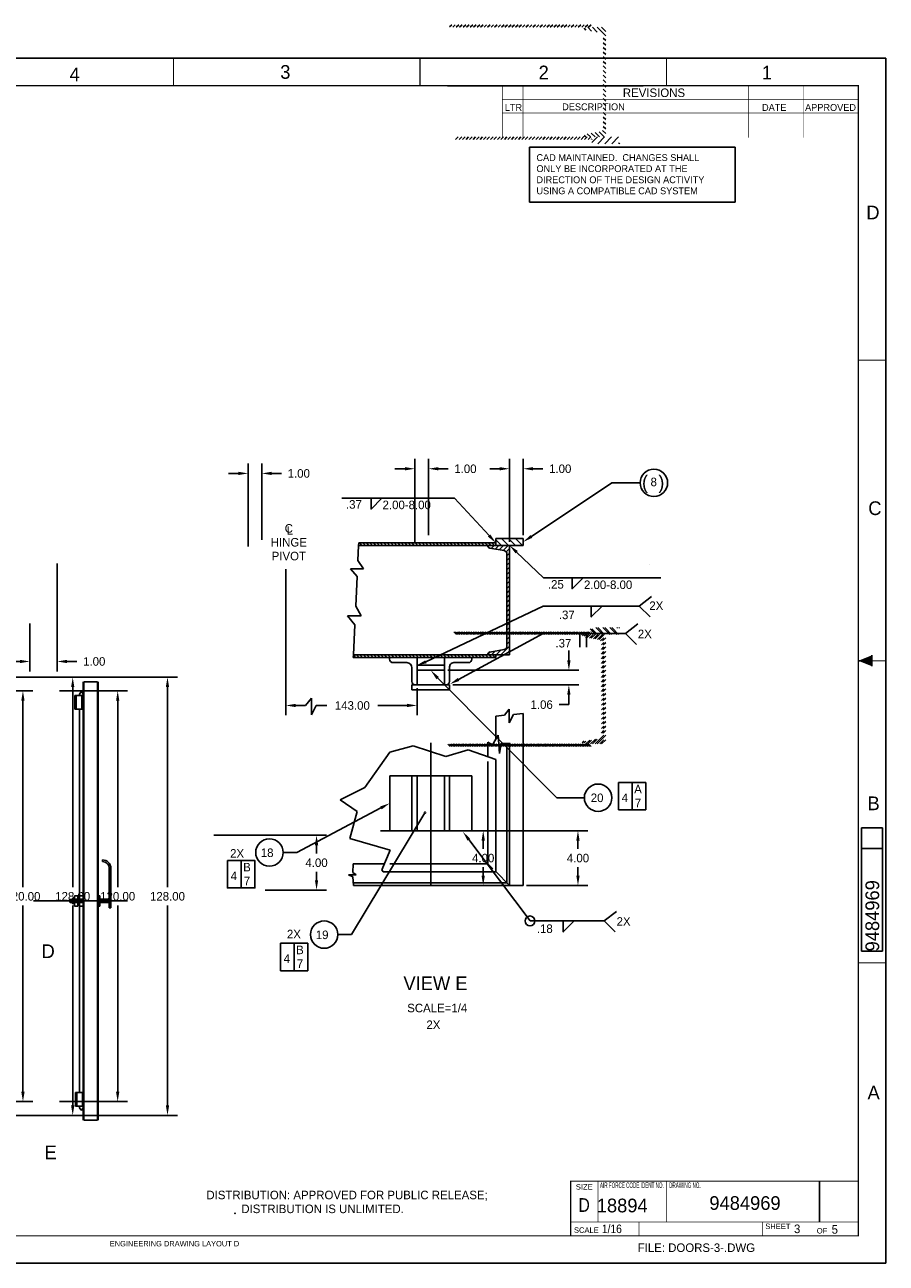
# Model space of a CAD drawing. Extents: x -2 to 34, y 0 to 22.6.
# Tile 3 of 3: x 18.3 to 34, y 0 to 22.6. Entities that reach past the tile are written whole.
import ezdxf
from ezdxf.enums import TextEntityAlignment as Align

# ---------------------------------------------------------------- set-up
doc = ezdxf.new("R2010")
doc.units = 0
for name, pattern in [('CENTER', [0]), ('DASHED', [0]), ('HIDDEN', [0])]:
    doc.linetypes.add(name, pattern=pattern)
doc.layers.get('0').update_dxf_attribs({"linetype": 'CONTINUOUS'})
doc.layers.get('DEFPOINTS').update_dxf_attribs({"linetype": 'CONTINUOUS'})
for name, color, linetype in [('DIM', 5, 'CONTINUOUS'), ('DIMENSION', 5, 'CONTINUOUS'), ('HATCH', 2, 'CONTINUOUS'), ('LETTERING', 5, 'CONTINUOUS'), ('OUTLINE', 1, 'CONTINUOUS'), ('REBAR', 1, 'CONTINUOUS'), ('WELDS', 3, 'CONTINUOUS')]:
    doc.layers.add(name, color=color, linetype=linetype)
doc.dimstyles.get("Standard").update_dxf_attribs({"dimtxt": 2.5, "dimasz": 2.5, "dimexe": 1.25, "dimexo": 0.625, "dimtad": 1, "dimcen": 2.5, "dimazin": 3, "dimtfac": 1, "dimtmove": 0, "dimatfit": 3})

# ---------------------------------------------------------------- blocks, each defined once
blk = doc.blocks.new('BORDER')
at = {"color": 0}
for p, q in [((1, 1), (0, 1)), ((0, 1), (0, 0)), ((1, 0), (1, 1)), ((0, 0), (1, 0))]:
    blk.add_line(p, q, dxfattribs=at)
blk = doc.blocks.new('*X')
at = {"color": 0}
for p, q in [((10.246, 20.499), (10.339, 20.592)), ((10.458, 20.357), (10.543, 20.443)), ((10.571, 20.117), (10.673, 20.219)), ((10.578, 19.771), (10.703, 19.896)), ((10.578, 19.417), (10.703, 19.542)), ((10.578, 19.063), (10.703, 19.188)), ((10.578, 18.71), (10.703, 18.835)), ((10.578, 18.356), (10.703, 18.481)), ((10.578, 18.003), (10.703, 18.128)), ((8.295, 17.754), (8.045, 18.004)), ((8.222, 17.743), (8.045, 17.92)), ((8.295, 17.839), (8.11, 18.024)), ((8.295, 17.924), (8.195, 18.024)), ((8.295, 18.009), (8.28, 18.024)), ((8.615, 17.774), (8.42, 17.969)), ((8.53, 17.774), (8.42, 17.884)), ((8.67, 17.804), (8.45, 18.024)), ((8.67, 17.888), (8.535, 18.024)), ((8.67, 17.973), (8.62, 18.024)), ((7.829, 17.711), (7.797, 17.743)), ((7.914, 17.711), (7.84, 17.786)), ((7.92, 17.79), (7.882, 17.828)), ((7.92, 17.763), (7.994, 17.837)), ((7.985, 17.743), (8.045, 17.804)), ((8.137, 17.743), (8.045, 17.835)), ((8.052, 17.743), (8.045, 17.75)), ((8.295, 17.799), (8.333, 17.837)), ((8.324, 17.743), (8.418, 17.837)), ((8.445, 17.774), (8.42, 17.799)), ((8.737, 17.774), (8.792, 17.829)), ((8.865, 17.774), (8.919, 17.829)), ((8.992, 17.774), (9.046, 17.829)), ((9.119, 17.774), (9.174, 17.829)), ((9.247, 17.774), (9.301, 17.829)), ((9.374, 17.774), (9.428, 17.829)), ((9.501, 17.774), (9.556, 17.829)), ((9.628, 17.774), (9.683, 17.829)), ((9.756, 17.774), (9.764, 17.783)), ((10.672, 17.743), (10.703, 17.774)), ((7.909, 17.462), (7.795, 17.576)), ((7.92, 17.535), (7.869, 17.587)), ((7.92, 17.509), (7.967, 17.556)), ((7.958, 17.462), (8.045, 17.549)), ((8.043, 17.462), (8.045, 17.464)), ((8.266, 17.274), (8.045, 17.495)), ((8.295, 17.33), (8.07, 17.556)), ((8.295, 17.415), (8.155, 17.556)), ((8.295, 17.5), (8.24, 17.556)), ((8.295, 17.544), (8.307, 17.556)), ((8.298, 17.462), (8.391, 17.556)), ((8.383, 17.462), (8.42, 17.5)), ((8.606, 17.274), (8.42, 17.46)), ((8.67, 17.295), (8.441, 17.524)), ((8.67, 17.379), (8.526, 17.524)), ((8.67, 17.464), (8.61, 17.524)), ((8.717, 17.417), (8.67, 17.464)), ((8.687, 17.47), (8.742, 17.524)), ((8.815, 17.47), (8.869, 17.524)), ((8.942, 17.47), (8.997, 17.524)), ((9.069, 17.47), (9.124, 17.524)), ((9.197, 17.47), (9.251, 17.524)), ((9.324, 17.47), (9.378, 17.524)), ((9.451, 17.47), (9.506, 17.524)), ((9.578, 17.47), (9.633, 17.524)), ((9.706, 17.47), (9.76, 17.524)), ((9.764, 17.388), (9.717, 17.435)), ((10.578, 17.296), (10.703, 17.421)), ((8.182, 17.274), (8.045, 17.41)), ((8.097, 17.274), (8.045, 17.326)), ((8.521, 17.274), (8.42, 17.375)), ((8.436, 17.274), (8.42, 17.29)), ((8.717, 17.332), (8.67, 17.379)), ((8.717, 17.248), (8.67, 17.295)), ((8.717, 17.163), (8.67, 17.21)), ((9.764, 17.304), (9.717, 17.351)), ((9.764, 17.219), (9.717, 17.266)), ((8.717, 17.078), (8.67, 17.125)), ((8.717, 16.993), (8.67, 17.04)), ((9.764, 17.134), (9.717, 17.181)), ((9.764, 17.049), (9.717, 17.096)), ((9.764, 16.964), (9.717, 17.011)), ((8.717, 16.908), (8.67, 16.955)), ((8.717, 16.823), (8.67, 16.87)), ((8.717, 16.738), (8.67, 16.785)), ((9.764, 16.879), (9.717, 16.926)), ((9.764, 16.794), (9.717, 16.841)), ((9.764, 16.71), (9.717, 16.757)), ((8.702, 16.669), (8.67, 16.701)), ((9.764, 16.625), (9.717, 16.672)), ((9.764, 16.54), (9.717, 16.587)), ((24.44, 13.107), (24.393, 13.154)), ((24.504, 13.107), (24.457, 13.154)), ((24.568, 13.107), (24.521, 13.154)), ((24.631, 13.107), (24.584, 13.154)), ((24.695, 13.107), (24.648, 13.154)), ((24.759, 13.107), (24.712, 13.154)), ((24.822, 13.107), (24.775, 13.154)), ((24.886, 13.107), (24.839, 13.154)), ((24.949, 13.107), (24.902, 13.154)), ((25.013, 13.107), (24.966, 13.154)), ((25.077, 13.107), (25.03, 13.154)), ((25.14, 13.107), (25.093, 13.154)), ((25.204, 13.107), (25.157, 13.154)), ((25.268, 13.107), (25.221, 13.154)), ((25.331, 13.107), (25.284, 13.154)), ((25.395, 13.107), (25.348, 13.154)), ((25.459, 13.107), (25.412, 13.154)), ((25.522, 13.107), (25.475, 13.154)), ((25.586, 13.107), (25.539, 13.154)), ((25.649, 13.107), (25.602, 13.154)), ((25.713, 13.107), (25.666, 13.154)), ((25.777, 13.107), (25.73, 13.154)), ((25.84, 13.107), (25.793, 13.154)), ((25.904, 13.107), (25.857, 13.154)), ((25.968, 13.107), (25.921, 13.154)), ((26.031, 13.107), (25.984, 13.154)), ((26.095, 13.107), (26.048, 13.154)), ((26.159, 13.107), (26.112, 13.154)), ((26.222, 13.107), (26.175, 13.154)), ((26.286, 13.107), (26.239, 13.154)), ((26.35, 13.107), (26.303, 13.154)), ((26.413, 13.107), (26.366, 13.154)), ((26.477, 13.107), (26.43, 13.154)), ((26.54, 13.107), (26.493, 13.154)), ((26.604, 13.107), (26.557, 13.154)), ((26.668, 13.107), (26.621, 13.154)), ((26.737, 13.102), (26.684, 13.154)), ((26.795, 13.107), (26.748, 13.154)), ((26.859, 13.107), (26.812, 13.154)), ((26.883, 13.146), (26.875, 13.154)), ((26.986, 13.107), (26.883, 13.21)), ((27.113, 13.107), (26.988, 13.232)), ((27.24, 13.107), (27.115, 13.232)), ((27.368, 13.107), (27.243, 13.232)), ((27.383, 13.219), (27.37, 13.232)), ((26.741, 13.08), (26.768, 13.107)), ((26.797, 13.05), (26.853, 13.107)), ((26.869, 13.038), (26.938, 13.107)), ((26.942, 13.026), (27.023, 13.107)), ((27.015, 13.014), (27.108, 13.107)), ((27.073, 12.988), (27.133, 13.047)), ((27.087, 12.916), (27.133, 12.962)), ((27.087, 12.832), (27.133, 12.878)), ((27.087, 12.747), (27.133, 12.793)), ((27.087, 12.662), (27.133, 12.708)), ((27.087, 12.577), (27.133, 12.623)), ((27.087, 12.492), (27.133, 12.538)), ((27.087, 12.407), (27.133, 12.453)), ((27.087, 12.322), (27.133, 12.368)), ((27.087, 12.238), (27.133, 12.284)), ((27.087, 12.153), (27.133, 12.199)), ((27.087, 12.068), (27.133, 12.114)), ((27.087, 11.983), (27.133, 12.029)), ((27.087, 11.898), (27.133, 11.944)), ((27.087, 11.813), (27.133, 11.859)), ((27.087, 11.728), (27.133, 11.774)), ((27.087, 11.644), (27.133, 11.69)), ((27.087, 11.559), (27.133, 11.605)), ((27.087, 11.474), (27.133, 11.52)), ((27.087, 11.389), (27.133, 11.435)), ((27.087, 11.304), (27.133, 11.35)), ((24.324, 11.06), (24.283, 11.101)), ((24.387, 11.06), (24.34, 11.107)), ((24.451, 11.06), (24.404, 11.107)), ((24.514, 11.06), (24.467, 11.107)), ((24.578, 11.06), (24.531, 11.107)), ((24.642, 11.06), (24.595, 11.107)), ((24.705, 11.06), (24.658, 11.107)), ((24.769, 11.06), (24.722, 11.107)), ((24.833, 11.06), (24.786, 11.107)), ((24.896, 11.06), (24.849, 11.107)), ((24.96, 11.06), (24.913, 11.107)), ((25.024, 11.06), (24.977, 11.107)), ((25.087, 11.06), (25.04, 11.107)), ((25.151, 11.06), (25.104, 11.107)), ((25.215, 11.06), (25.168, 11.107)), ((25.278, 11.06), (25.231, 11.107)), ((25.342, 11.06), (25.295, 11.107)), ((25.405, 11.06), (25.358, 11.107)), ((25.469, 11.06), (25.422, 11.107)), ((25.533, 11.06), (25.486, 11.107)), ((25.596, 11.06), (25.549, 11.107)), ((25.66, 11.06), (25.613, 11.107)), ((25.724, 11.06), (25.677, 11.107)), ((25.787, 11.06), (25.74, 11.107)), ((25.851, 11.06), (25.804, 11.107)), ((25.915, 11.06), (25.868, 11.107)), ((25.978, 11.06), (25.931, 11.107)), ((26.042, 11.06), (25.995, 11.107)), ((26.105, 11.06), (26.058, 11.107)), ((26.169, 11.06), (26.122, 11.107)), ((26.233, 11.06), (26.186, 11.107)), ((26.296, 11.06), (26.249, 11.107)), ((26.36, 11.06), (26.313, 11.107)), ((26.424, 11.06), (26.377, 11.107)), ((26.487, 11.06), (26.44, 11.107)), ((26.551, 11.06), (26.504, 11.107)), ((26.615, 11.06), (26.568, 11.107)), ((26.678, 11.06), (26.631, 11.107)), ((26.742, 11.06), (26.695, 11.107)), ((26.738, 11.125), (26.773, 11.16)), ((26.806, 11.06), (26.759, 11.107)), ((26.805, 11.107), (26.874, 11.177)), ((26.869, 11.06), (26.822, 11.107)), ((26.89, 11.107), (26.976, 11.194)), ((26.975, 11.107), (27.133, 11.265)), ((27.059, 11.107), (27.133, 11.181))]:
    blk.add_line(p, q, dxfattribs=at)
blk = doc.blocks.new('NEWNOTE')
at = {"layer": 'OUTLINE', "color": 0}
for s, p in [('DISTRIBUTION: APPROVED FOR PUBLIC RELEASE;', (0, -0.009)), ('           DISTRIBUTION IS UNLIMITED.', (0, -0.262))]:
    blk.add_text(s, height=0.156, dxfattribs=at).set_placement(p)
blk = doc.blocks.new('*D')
at = {"color": 0, "linetype": 'BYBLOCK'}
for p, q in [((6.012, 16.762), (7.505, 18.255)), ((3.828, 17.524), (3.648, 17.524)), ((3.956, 17.397), (3.828, 17.524)), ((3.929, 17.116), (4.21, 17.397)), ((4.282, 16.762), (4.564, 17.044)), ((4.564, 16.789), (4.691, 16.662)), ((3.708, 16.125), (3.708, 13.782)), ((6.875, 16), (8.439, 16)), ((4.27, 15.317), (4.27, 13.782)), ((26.953, 14.506), (26.773, 14.506)), ((27.133, 13.17), (27.133, 14.686)), ((27.383, 13.295), (27.383, 14.686)), ((27.563, 14.506), (27.743, 14.506)), ((3.528, 13.962), (3.348, 13.962)), ((4.45, 13.962), (4.63, 13.962)), ((18.877, 12.779), (18.877, 10.807)), ((5.126, 11.266), (5.126, 12.26)), ((9.626, 11.266), (9.626, 12.26)), ((5.306, 12.08), (6.974, 12.08)), ((9.446, 12.08), (7.778, 12.08)), ((5.063, 11.329), (5.063, 11.88)), ((5.126, 11.266), (5.126, 11.88)), ((4.883, 11.7), (4.703, 11.7)), ((5.306, 11.7), (5.486, 11.7)), ((18.377, 11.682), (18.377, 10.807)), ((14.251, 11.266), (16.267, 11.266)), ((16.087, 11.086), (16.087, 7.434)), ((14.313, 10.891), (14.998, 10.891)), ((18.197, 10.987), (18.017, 10.987)), ((19.057, 10.987), (19.237, 10.987)), ((14.818, 10.711), (14.818, 7.434)), ((19.147, 10.7), (21.07, 10.7)), ((18.921, 10.45), (20.161, 10.45)), ((20.89, 10.52), (20.89, 6.868)), ((4.579, 10.266), (2.868, 10.266)), ((19.981, 10.27), (19.981, 6.868)), ((3.048, 10.086), (3.048, 7.434)), ((4.579, 8.266), (3.248, 8.266)), ((3.428, 8.086), (3.428, 6.434)), ((26.508, 7.898), (28.563, 7.898)), ((28.383, 7.718), (28.383, 7.566)), ((3.048, 4.446), (3.048, 7.098)), ((14.818, 3.821), (14.818, 7.098)), ((16.087, 3.446), (16.087, 7.098)), ((28.383, 7.078), (28.383, 7.23)), ((27.445, 6.898), (28.563, 6.898)), ((19.981, 3.13), (19.981, 6.532)), ((20.89, 2.88), (20.89, 6.532)), ((4.579, 6.266), (3.628, 6.266)), ((3.428, 4.446), (3.428, 6.098)), ((3.808, 6.086), (3.808, 5.434)), ((3.808, 4.446), (3.808, 5.098)), ((4.579, 4.266), (2.868, 4.266)), ((4.579, 4.266), (3.248, 4.266)), ((4.579, 4.266), (3.628, 4.266)), ((3.807, 4.086), (3.807, 3.934)), ((15.169, 3.821), (15.169, 4.001)), ((15.169, 4.001), (15.349, 4.001)), ((14.313, 3.641), (15.349, 3.641)), ((3.807, 3.446), (3.807, 3.598)), ((5.001, 3.266), (3.627, 3.266)), ((5.063, 3.204), (5.063, 2.438)), ((14.188, 3.204), (14.188, 2.438)), ((14.251, 3.266), (16.267, 3.266)), ((15.169, 3.086), (15.169, 2.906)), ((18.921, 2.95), (20.161, 2.95)), ((5.243, 2.618), (9.161, 2.618)), ((14.008, 2.618), (10.091, 2.618)), ((19.147, 2.7), (21.07, 2.7))]:
    blk.add_line(p, q, dxfattribs=at)
for start, end in [(22.4657, 41.572), (3.428, 15.6918)]:
    blk.add_arc((5.25, 16), 3.009, start, end, dxfattribs=at)
for points in [[(7.479, 17.976), (7.523, 18.017), (7.378, 18.128)], [(3.977, 17.418), (3.934, 17.376), (4.083, 17.27)], [(4.585, 16.81), (4.542, 16.768), (4.436, 16.916)], [(8.284, 16.181), (8.224, 16.179), (8.259, 16)], [(26.953, 14.536), (26.953, 14.476), (27.133, 14.506)], [(27.563, 14.536), (27.563, 14.476), (27.383, 14.506)], [(3.528, 13.992), (3.528, 13.932), (3.708, 13.962)], [(4.45, 13.992), (4.45, 13.932), (4.27, 13.962)], [(5.306, 12.11), (5.306, 12.05), (5.126, 12.08)], [(9.446, 12.11), (9.446, 12.05), (9.626, 12.08)], [(4.883, 11.73), (4.883, 11.67), (5.063, 11.7)], [(5.306, 11.73), (5.306, 11.67), (5.126, 11.7)], [(16.057, 11.086), (16.117, 11.086), (16.087, 11.266)], [(14.788, 10.711), (14.848, 10.711), (14.818, 10.891)], [(18.197, 11.017), (18.197, 10.957), (18.377, 10.987)], [(19.057, 11.017), (19.057, 10.957), (18.877, 10.987)], [(20.86, 10.52), (20.92, 10.52), (20.89, 10.7)], [(19.951, 10.27), (20.011, 10.27), (19.981, 10.45)], [(3.018, 10.086), (3.078, 10.086), (3.048, 10.266)], [(3.398, 8.086), (3.458, 8.086), (3.428, 8.266)], [(28.353, 7.718), (28.413, 7.718), (28.383, 7.898)], [(28.353, 7.078), (28.413, 7.078), (28.383, 6.898)], [(3.778, 6.086), (3.838, 6.086), (3.808, 6.266)], [(3.018, 4.446), (3.078, 4.446), (3.048, 4.266)], [(3.398, 4.446), (3.458, 4.446), (3.428, 4.266)], [(3.778, 4.446), (3.838, 4.446), (3.808, 4.266)], [(3.777, 4.086), (3.837, 4.086), (3.807, 4.266)], [(14.788, 3.821), (14.848, 3.821), (14.818, 3.641)], [(15.139, 3.821), (15.199, 3.821), (15.169, 3.641)], [(3.777, 3.446), (3.837, 3.446), (3.807, 3.266)], [(16.057, 3.446), (16.117, 3.446), (16.087, 3.266)], [(15.139, 3.086), (15.199, 3.086), (15.169, 3.266)], [(19.951, 3.13), (20.011, 3.13), (19.981, 2.95)], [(20.86, 2.88), (20.92, 2.88), (20.89, 2.7)], [(5.243, 2.648), (5.243, 2.588), (5.063, 2.618)], [(14.008, 2.648), (14.008, 2.588), (14.188, 2.618)]]:
    blk.add_solid(points, dxfattribs=at)
at = {"layer": 'DEFPOINTS', "color": 0, "linetype": 'BYBLOCK'}
for p in [(4.083, 17.27), (3.884, 17.071), (4.238, 16.718), (5.968, 16.718), (3.708, 16.188), (5.438, 16.188), (6.688, 16), (6.812, 16), (4.27, 15.379), (27.383, 14.506), (3.708, 13.962), (27.383, 13.232), (27.133, 13.107), (18.877, 12.841), (9.626, 12.08), (5.126, 11.7), (18.377, 11.745), (5.063, 11.266), (5.126, 11.204), (5.126, 11.204), (9.626, 11.204), (14.188, 11.266), (16.087, 11.266), (14.251, 10.891), (14.818, 10.891), (18.877, 10.987), (19.085, 10.7), (20.89, 10.7), (18.858, 10.45), (19.981, 10.45), (3.048, 10.266), (4.641, 10.266), (3.428, 8.266), (4.641, 8.266), (26.445, 7.898), (28.383, 7.898), (27.383, 6.898), (3.808, 6.266), (4.641, 6.266), (4.641, 4.266), (4.641, 4.266), (4.641, 4.266), (4.641, 4.266), (14.251, 3.641), (14.251, 3.641), (15.169, 3.641), (3.807, 3.266), (5.063, 3.266), (5.063, 3.266), (14.188, 3.266), (14.188, 3.266), (14.188, 3.266), (18.858, 2.95), (14.188, 2.618), (19.085, 2.7)]:
    blk.add_point(p, dxfattribs=at)
at = {"color": 0, "linetype": 'BYBLOCK'}
for s, p in [('(2.00)', (3.224, 17.524)), ('45%%d', (8.102, 16.982)), ('1.00', (28.059, 14.506)), ('2.25', (3.02, 13.962)), ('72.00', (7.376, 12.08)), ('1.00', (5.802, 11.7)), ('1.00', (19.553, 10.987)), ('4.00', (28.383, 7.398)), ('96.00', (3.048, 7.266)), ('116.00', (14.818, 7.266)), ('128.00', (16.087, 7.266)), ('120.00', (19.981, 6.7)), ('128.00', (20.89, 6.7)), ('64.00', (3.428, 6.266)), ('32.00', (3.808, 5.266)), ('6.00', (15.673, 4.001)), ('16.00', (3.807, 3.766)), ('146.00', (9.626, 2.618))]:
    blk.add_text(s, height=0.156, dxfattribs=at).set_placement(p, align=Align.MIDDLE_CENTER)

msp = doc.modelspace()

# ---------------------------------------------------------------- linework, layer by layer
at = {"color": 0, "linetype": 'CENTER'}
msp.add_line((23.051, 12.675), (23.051, 10.004), dxfattribs=at)
at = {"color": 0, "linetype": 'BYBLOCK'}
for p, q in [((25.445, 10.498), (25.445, 10.004)), ((23.231, 10.184), (23.407, 10.184)), ((23.604, 10.184), (23.799, 10.184)), ((25.265, 10.184), (24.729, 10.184))]:
    msp.add_line(p, q, dxfattribs=at)
at = {"color": 0}
for p, q in [((23.407, 10.184), (23.516, 10.32)), ((23.516, 10.32), (23.516, 10.016)), ((23.516, 10.016), (23.604, 10.184)), ((32.792, 1.5), (32.792, 0.75))]:
    msp.add_line(p, q, dxfattribs=at)
for centre in [(28.75, 8.5), (22.75, 7.5), (23.75, 6)]:
    msp.add_circle(centre, 0.25, dxfattribs=at)
at = {"color": 0, "linetype": 'BYBLOCK'}
for points in [[(23.231, 10.214), (23.231, 10.154), (23.051, 10.184)], [(25.265, 10.214), (25.265, 10.154), (25.445, 10.184)]]:
    msp.add_solid(points, dxfattribs=at)
at = {"layer": 'DEFPOINTS', "color": 0, "linetype": 'BYBLOCK'}
for p in [(23.051, 12.737), (25.945, 10.826), (25.414, 10.56), (26.039, 10.56), (28.217, 10.56), (23.051, 10.184)]:
    msp.add_point(p, dxfattribs=at)
at = {"layer": 'DIM', "color": 0}
for p, q in [((27.532, 13.27), (29, 14.251)), ((29, 14.251), (29.515, 14.251)), ((29.123, 8.777), (29.123, 8.277)), ((29.623, 8.777), (29.123, 8.777)), ((29.373, 8.777), (29.373, 8.277)), ((29.623, 8.277), (29.623, 8.777)), ((29.123, 8.277), (29.623, 8.277)), ((22.235, 7.352), (22.235, 6.852)), ((22.952, 5.841), (22.952, 5.341)), ((23.452, 5.841), (22.952, 5.841)), ((23.202, 5.841), (23.202, 5.341)), ((23.452, 5.341), (23.452, 5.841)), ((22.952, 5.341), (23.452, 5.341))]:
    msp.add_line(p, q, dxfattribs=at)
at = {"layer": 'DIM', "color": 0, "linetype": 'BYBLOCK'}
for p, q in [((28.217, 11.006), (28.217, 11.186)), ((26.008, 10.826), (28.397, 10.826)), ((26.101, 10.56), (28.397, 10.56)), ((28.217, 10.2), (28.037, 10.2)), ((28.217, 10.38), (28.217, 10.2))]:
    msp.add_line(p, q, dxfattribs=at)
at = {"layer": 'DIM', "color": 0}
msp.add_lwpolyline([(21.985, 7.352), (21.985, 6.852), (22.485, 6.852), (22.485, 7.352)], close=True, dxfattribs=at)
msp.add_solid([(27.549, 13.245), (27.516, 13.295), (27.383, 13.17)], dxfattribs=at)
at = {"layer": 'DIM', "color": 0, "linetype": 'BYBLOCK'}
for points in [[(28.187, 11.006), (28.247, 11.006), (28.217, 10.826)], [(28.187, 10.38), (28.247, 10.38), (28.217, 10.56)]]:
    msp.add_solid(points, dxfattribs=at)
at = {"layer": 'DIMENSION', "color": 0}
for p, q in [((26.131, 13.969), (24.074, 13.969)), ((26.761, 13.286), (26.131, 13.969)), ((27.263, 12.983), (27.756, 12.516)), ((27.756, 12.516), (29.894, 12.516)), ((25.608, 10.981), (27.75, 12)), ((27.75, 12), (29.5, 12)), ((26.203, 10.66), (27.75, 11.5)), ((27.75, 11.5), (29.25, 11.5)), ((25.822, 10.683), (28, 8.5)), ((28, 8.5), (28.5, 8.5)), ((24.787, 8.314), (23.25, 7.5)), ((25.59, 8.226), (24.25, 6)), ((26.39, 7.736), (27.508, 6.25)), ((23.25, 7.5), (23, 7.5)), ((27.508, 6.25), (28.862, 6.25)), ((24.25, 6), (24, 6))]:
    msp.add_line(p, q, dxfattribs=at)
for points in [[(24.805, 13.969), (24.605, 13.769), (24.605, 13.969)], [(28.477, 12.516), (28.277, 12.316), (28.277, 12.516)]]:
    msp.add_lwpolyline(points, dxfattribs=at)
at = {"layer": 'DIMENSION', "color": 0, "const_width": 0.0175}
msp.add_lwpolyline([(25.574, 8.226, 1), (25.606, 8.226, 1)], format="xyb", close=True, dxfattribs=at)
at = {"layer": 'DIMENSION', "color": 0}
msp.add_arc((29.757, 12.756), 0.075, 178.2564, 180, dxfattribs=at)
for points in [[(26.783, 13.307), (26.739, 13.266), (26.883, 13.154)], [(27.243, 12.961), (27.284, 13.005), (27.133, 13.107)], [(25.621, 10.954), (25.595, 11.008), (25.445, 10.919)], [(25.801, 10.661), (25.844, 10.704), (25.695, 10.826)], [(26.218, 10.633), (26.189, 10.686), (26.045, 10.574)], [(24.772, 8.34), (24.801, 8.287), (24.946, 8.398)], [(26.366, 7.718), (26.414, 7.754), (26.282, 7.879)]]:
    msp.add_solid(points, dxfattribs=at)
at = {"layer": 'HATCH', "color": 0}
for p, q in [((24.379, 13.107), (24.382, 13.154)), ((26.883, 13.154), (24.382, 13.154)), ((26.883, 13.232), (26.883, 13.154)), ((27.383, 13.232), (26.883, 13.232)), ((26.883, 13.154), (26.883, 13.107)), ((27.383, 13.232), (27.383, 13.107)), ((24.366, 12.832), (24.379, 13.107)), ((26.883, 13.107), (24.379, 13.107)), ((26.737, 13.099), (26.737, 13.107)), ((27.035, 13.011), (26.774, 13.054)), ((26.883, 13.107), (27.133, 13.107)), ((27.087, 12.949), (27.087, 11.265)), ((27.133, 13.107), (27.133, 11.107)), ((27.383, 13.107), (27.133, 13.107)), ((24.47, 12.676), (24.232, 12.676)), ((24.232, 12.676), (24.352, 12.54)), ((24.366, 12.832), (24.47, 12.676)), ((24.326, 11.996), (24.352, 12.54)), ((24.326, 11.996), (24.423, 11.822)), ((24.423, 11.822), (24.176, 11.822)), ((24.176, 11.822), (24.31, 11.655)), ((24.283, 11.107), (24.31, 11.655)), ((24.281, 11.06), (24.283, 11.107)), ((24.283, 11.107), (26.883, 11.107)), ((26.737, 11.107), (26.737, 11.116)), ((27.035, 11.204), (26.774, 11.16)), ((26.883, 11.06), (26.883, 11.107)), ((26.883, 11.107), (27.133, 11.107)), ((26.883, 11.06), (24.281, 11.06)), ((24.945, 11.029), (24.945, 11.06)), ((25.258, 10.967), (25.008, 10.967)), ((25.352, 10.615), (25.352, 10.873)), ((25.445, 10.56), (25.445, 11.06)), ((25.945, 10.919), (25.445, 10.919)), ((25.945, 10.56), (25.945, 11.06)), ((26.039, 10.618), (26.039, 10.889)), ((26.383, 10.967), (26.132, 10.967)), ((26.445, 11.029), (26.445, 11.06)), ((25.945, 10.826), (25.445, 10.826)), ((19.286, 10.391), (19.313, 10.438)), ((19.313, 10.438), (19.322, 10.438)), ((19.349, 10.391), (19.322, 10.438)), ((19.349, 10.615), (19.349, 2.615)), ((19.36, 10.615), (19.36, 2.615)), ((19.36, 10.615), (19.61, 10.615)), ((19.61, 10.615), (19.61, 2.615)), ((19.622, 10.615), (19.622, 2.615)), ((25.352, 10.467), (25.352, 10.56)), ((26.039, 10.56), (25.352, 10.56)), ((26.039, 10.467), (25.352, 10.467)), ((25.445, 10.56), (25.414, 10.56)), ((26.039, 10.467), (26.039, 10.56)), ((19.2, 10.365), (19.349, 10.365)), ((19.2, 10.365), (19.2, 10.115)), ((19.224, 10.365), (19.224, 10.115)), ((19.286, 10.365), (19.286, 10.391)), ((19.325, 10.365), (19.325, 10.115)), ((19.2, 10.115), (19.349, 10.115)), ((19.286, 6.709), (19.286, 10.115)), ((27.043, 10.007), (26.883, 9.991)), ((26.883, 9.991), (26.883, 9.564)), ((27.043, 10.007), (27.13, 10.115)), ((27.13, 10.115), (27.13, 9.867)), ((27.13, 9.867), (27.205, 10.022)), ((27.383, 10.039), (27.205, 10.022)), ((27.383, 10.039), (27.383, 6.898)), ((26.737, 9.251), (26.737, 9.515)), ((26.737, 9.515), (26.824, 9.464)), ((26.824, 9.464), (26.927, 9.639)), ((26.927, 9.639), (26.948, 9.307)), ((27.133, 9.499), (27.133, 6.898)), ((24.946, 9.334), (24.495, 8.688)), ((25.376, 9.447), (24.946, 9.334)), ((25.97, 9.252), (25.376, 9.447)), ((26.38, 9.375), (25.97, 9.252)), ((26.883, 9.2), (26.38, 9.375)), ((26.948, 9.307), (26.981, 9.494)), ((26.981, 9.494), (27.133, 9.491)), ((26.883, 9.2), (26.883, 7.148)), ((24.946, 8.898), (26.445, 8.898)), ((26.039, 8.898), (26.039, 7.898)), ((26.445, 8.898), (26.445, 7.898)), ((24.495, 8.688), (24.044, 8.463)), ((24.044, 8.463), (24.352, 8.248)), ((24.352, 8.248), (24.218, 7.757)), ((24.218, 7.757), (24.956, 7.542)), ((24.946, 7.898), (26.445, 7.898)), ((24.956, 7.542), (24.803, 7.183)), ((19.701, 7.365), (19.701, 7.334)), ((19.701, 7.334), (19.704, 7.334)), ((24.281, 7.294), (24.273, 7.132)), ((24.85, 7.294), (24.281, 7.294)), ((26.828, 7.203), (26.737, 7.294)), ((19.826, 7.212), (19.826, 6.49)), ((19.857, 7.209), (19.857, 6.49)), ((24.335, 7.089), (24.193, 7.089)), ((24.193, 7.089), (24.276, 7.054)), ((24.273, 7.132), (24.335, 7.089)), ((24.276, 7.054), (24.285, 6.898)), ((24.803, 7.183), (24.83, 7.148)), ((24.83, 7.148), (26.883, 7.148)), ((27.133, 6.898), (26.881, 7.15)), ((25.029, 6.898), (24.285, 6.898)), ((25.029, 6.898), (27.383, 6.898)), ((18.445, 6.615), (20.16, 6.615)), ((19.11, 6.634), (19.11, 6.595)), ((19.117, 6.642), (19.113, 6.64)), ((19.117, 6.588), (19.113, 6.59)), ((19.116, 6.642), (19.13, 6.642)), ((19.116, 6.629), (19.13, 6.629)), ((19.116, 6.602), (19.13, 6.602)), ((19.116, 6.588), (19.13, 6.588)), ((19.154, 6.662), (19.13, 6.638)), ((19.13, 6.642), (19.13, 6.588)), ((19.13, 6.592), (19.13, 6.638)), ((19.154, 6.568), (19.13, 6.592)), ((19.154, 6.662), (19.192, 6.662)), ((19.154, 6.568), (19.154, 6.662)), ((19.154, 6.568), (19.192, 6.568)), ((19.161, 6.568), (19.161, 6.662)), ((19.161, 6.639), (19.161, 6.592)), ((19.161, 6.639), (19.286, 6.639)), ((19.161, 6.592), (19.286, 6.592)), ((19.192, 6.709), (19.192, 6.521)), ((19.192, 6.709), (19.255, 6.709)), ((19.192, 6.646), (19.255, 6.646)), ((19.192, 6.584), (19.255, 6.584)), ((19.193, 6.646), (19.193, 6.584)), ((19.255, 6.709), (19.255, 6.639)), ((19.255, 6.662), (19.286, 6.662)), ((19.255, 6.592), (19.255, 6.521)), ((19.255, 6.568), (19.286, 6.568)), ((19.286, 6.709), (19.286, 6.646)), ((19.286, 6.709), (19.349, 6.709)), ((19.286, 6.646), (19.349, 6.646)), ((19.286, 6.646), (19.286, 6.584)), ((19.286, 6.584), (19.349, 6.584)), ((19.286, 6.584), (19.286, 6.521)), ((19.622, 6.709), (19.653, 6.709)), ((19.653, 6.709), (19.622, 6.709)), ((19.622, 6.646), (19.826, 6.646)), ((19.622, 6.584), (19.826, 6.584)), ((19.653, 6.709), (19.653, 6.646)), ((19.653, 6.584), (19.653, 6.521)), ((19.826, 6.639), (19.849, 6.639)), ((19.826, 6.592), (19.849, 6.592)), ((19.849, 6.639), (19.849, 6.592)), ((19.192, 6.521), (19.255, 6.521)), ((19.286, 6.521), (19.349, 6.521)), ((19.286, 6.521), (19.286, 3.115)), ((19.622, 6.521), (19.653, 6.521)), ((19.653, 6.521), (19.622, 6.521)), ((19.826, 6.49), (19.857, 6.49)), ((19.212, 3.115), (19.36, 3.115)), ((19.212, 3.115), (19.212, 2.865)), ((19.235, 3.115), (19.235, 2.865)), ((19.337, 3.115), (19.337, 2.865)), ((19.212, 2.865), (19.36, 2.865)), ((19.286, 2.865), (19.286, 2.839)), ((19.286, 2.839), (19.313, 2.792)), ((19.313, 2.792), (19.322, 2.792)), ((19.349, 2.839), (19.322, 2.792)), ((19.36, 2.615), (19.61, 2.615))]:
    msp.add_line(p, q, dxfattribs=at)
at = {"layer": 'HATCH', "color": 0, "linetype": 'CENTER'}
msp.add_line((25.695, 9.499), (25.695, 6.898), dxfattribs=at)
at = {"layer": 'HATCH', "color": 0, "linetype": 'HIDDEN'}
for p, q in [((27.087, 9.499), (27.087, 6.944)), ((26.737, 9.159), (26.737, 7.294)), ((25.446, 8.898), (25.446, 7.898)), ((25.946, 8.898), (25.946, 7.898)), ((24.949, 7.294), (26.737, 7.294)), ((27.087, 6.944), (24.285, 6.944))]:
    msp.add_line(p, q, dxfattribs=at)
at = {"layer": 'HATCH', "color": 0, "linetype": 'CONTINUOUS'}
for p, q in [((24.946, 8.898), (24.946, 7.898)), ((25.352, 8.898), (25.352, 7.898))]:
    msp.add_line(p, q, dxfattribs=at)
at = {"layer": 'HATCH', "color": 0}
for centre, radius, start, end in [((26.782, 13.099), 0.045, 180, 260.5), ((27.024, 12.949), 0.0625, 0, 80.5), ((26.782, 11.116), 0.045, 99.5, 180), ((27.024, 11.265), 0.0625, 279.5, 0), ((25.008, 11.029), 0.0625, 180, 270), ((25.258, 10.873), 0.0935, 0, 90), ((26.12, 10.886), 0.0813, 81.339, 178.2601), ((26.383, 11.029), 0.0625, 270, 0), ((25.414, 10.623), 0.0625, 180, 270), ((25.976, 10.623), 0.0625, 270, 0), ((19.701, 7.209), 0.156, 0, 90), ((19.704, 7.212), 0.122, 0, 90), ((19.116, 6.635), 0.00629, 117.1698, 271.0131), ((19.128, 6.615), 0.0178, 130.5322, 229.4678), ((19.116, 6.595), 0.00629, 88.9869, 242.8302)]:
    msp.add_arc(centre, radius, start, end, dxfattribs=at)
at = {"layer": 'LETTERING', "color": 0}
msp.add_circle((29.77, 14.25), 0.25, dxfattribs=at)
at = {"layer": 'OUTLINE', "color": 0}
for p, q in [((26, 21.5), (29.574, 21.5)), ((27.5, 19.375), (27.5, 20.375)), ((27.5, 20.375), (31.25, 20.375)), ((31.25, 20.375), (31.25, 19.375)), ((31.25, 19.375), (27.5, 19.375)), ((33.75, 11), (33.75, 11.1)), ((33.5, 11), (33.75, 11)), ((33.75, 11), (33.75, 10.9))]:
    msp.add_line(p, q, dxfattribs=at)
at = {"layer": 'OUTLINE', "color": 0, "linetype": 'DASHED'}
for p, q in [((33.56, 7.95), (33.56, 5.7)), ((33.56, 7.95), (33.94, 7.95)), ((33.94, 7.95), (33.94, 5.7)), ((33.56, 7.575), (33.94, 7.575)), ((33.56, 5.7), (33.94, 5.7))]:
    msp.add_line(p, q, dxfattribs=at)
at = {"layer": 'OUTLINE', "color": 0}
for points, const_width in [([(21, 21.5), (21, 21.998)], 0.02), ([(25.5, 21.5), (25.5, 21.998)], 0.02), ([(30, 21.5), (30, 21.998)], 0.02), ([(27, 20.552), (27, 21.5)], 0.012), ([(27.38, 20.552), (27.38, 21.5)], 0.012), ([(31.5, 20.552), (31.5, 21.5)], 0.012), ([(32.5, 20.552), (32.5, 21.5)], 0.012), ([(33.5, 21.25), (27, 21.25)], 0.012), ([(33.5, 21), (27, 21)], 0.012), ([(33.493, 16.487), (33.993, 16.487)], 0.02), ([(33.5, 11), (34, 11)], 0.02), ([(33.493, 5.487), (33.993, 5.487)], 0.02), ([(28.25, 0.5), (28.25, 1.5), (33.5, 1.5)], 0.02), ([(28.75, 0.75), (28.75, 1.5)], 0.012), ([(30, 0.75), (30, 1.5)], 0.012), ([(28.25, 0.75), (33.5, 0.75)], 0.012), ([(29.5, 0.5), (29.5, 0.75)], 0.012), ([(31.75, 0.5), (31.75, 0.75)], 0.012)]:
    msp.add_lwpolyline(points, dxfattribs=dict(at, const_width=const_width))
at = {"layer": 'OUTLINE', "color": 0, "const_width": 0.02}
msp.add_lwpolyline([(0.5, 21.5), (0.5, 0.5), (33.5, 0.5), (33.5, 21.5)], close=True, dxfattribs=at)
at = {"layer": 'OUTLINE', "color": 0}
msp.add_point((22.125, 0.911), dxfattribs=at)
msp.add_point((22.125, 0.911), dxfattribs=at)
msp.add_point((22.125, 0.911), dxfattribs=at)
msp.add_solid([(33.5, 11), (33.75, 11.1), (33.75, 10.9)], dxfattribs=at)
at = {"layer": 'WELDS', "color": 0}
for p, q in [((28.42, 11.5), (28.42, 11.25)), ((28.54, 11.5), (28.54, 11.25))]:
    msp.add_line(p, q, dxfattribs=at)
for points in [[(28.825, 12), (28.625, 11.8), (28.625, 12)], [(29.723, 12.174), (29.5, 12)], [(29.7, 11.8), (29.5, 12)], [(29.473, 11.674), (29.25, 11.5)], [(29.45, 11.3), (29.25, 11.5)], [(29.085, 6.424), (28.862, 6.25)], [(28.313, 6.25), (28.113, 6.05), (28.113, 6.25)], [(29.062, 6.05), (28.862, 6.25)]]:
    msp.add_lwpolyline(points, dxfattribs=at)
msp.add_circle((27.508, 6.25), 0.09, dxfattribs=at)

# ---------------------------------------------------------------- block references
at = {"color": 0}
for name, p, xscale, yscale, zscale in [('BORDER', (0, 0), 33.99999864, 21.99999912, 33.99999864), ('NEWNOTE', (21.6, 1.177), 0.99999996, 0.99999996, 0.99999996)]:
    msp.add_blockref(name, p, dxfattribs=dict(at, xscale=xscale, yscale=yscale, zscale=zscale))
msp.add_blockref('*X', (0, 0), dxfattribs=at)
at = {"layer": 'REBAR', "color": 0, "xscale": -1, "rotation": 180}
msp.add_blockref('*X', (1.756, 33.673), dxfattribs=at)
msp.add_blockref('*X', (1.756, 33.673), dxfattribs=at)
at = {"layer": 'REBAR', "color": 0}
for p in [(0, 0), (0, 0), (0, 0), (0, 0), (1.724, -1.626), (1.724, -1.626), (1.724, -1.626), (1.724, -1.626), (1.724, -1.626), (1.724, -1.626), (1.724, -1.626), (1.724, -1.626), (1.724, -1.626), (1.756, -1.626), (1.756, -1.626), (1.756, -1.626), (1.756, -1.626), (1.756, -1.626)]:
    msp.add_blockref('*X', p, dxfattribs=at)

# ---------------------------------------------------------------- texts
at = {"color": 0}
for s, height, p in [('(  )', 0.25, (29.756, 14.136)), ('8', 0.156, (29.766, 14.187)), ('C', 0.156, (23.105, 13.339)), ('HINGE', 0.156, (23.105, 13.086)), ('PIVOT', 0.156, (23.105, 12.834)), ('VIEW E', 0.25, (25.782, 4.987)), ('SCALE=1/4', 0.156, (25.814, 4.582)), ('2X', 0.156, (25.744, 4.276))]:
    msp.add_text(s, height=height, dxfattribs=at).set_placement(p, align=Align.CENTER)
for s, height, p in [('L', 0.156, (23.065, 13.301)), ('D', 0.25, (18.591, 5.572)), ('E', 0.25, (18.645, 1.898)), ('18894', 0.25, (28.726, 0.929)), ('9484969', 0.25, (30.781, 0.974)), ('3', 0.156, (32.326, 0.55)), ('5', 0.156, (33.014, 0.539)), ('FILE: DOORS-3-.DWG', 0.15583, (29.474, 0.206))]:
    msp.add_text(s, height=height, dxfattribs=at).set_placement(p)
at = {"color": 0, "linetype": 'BYBLOCK'}
msp.add_text('143.00', height=0.156, dxfattribs=at).set_placement((24.264, 10.184), align=Align.MIDDLE_CENTER)
at = {"color": 0}
msp.add_text('9484969', height=0.25, rotation=90, dxfattribs=at).set_placement((33.881, 5.693))
at = {"color": 0, "width": 0.9}
msp.add_text('1/16', height=0.1558, dxfattribs=at).set_placement((28.819, 0.55))
at = {"layer": 'DIM', "color": 0, "linetype": 'BYBLOCK'}
msp.add_text('1.06', height=0.156, dxfattribs=at).set_placement((27.72, 10.2), align=Align.MIDDLE_CENTER)
at = {"layer": 'DIM', "color": 0}
for s, p in [('A', (29.479, 8.579)), ('4', (29.238, 8.42)), ('7', (29.479, 8.326)), ('B', (22.341, 7.154)), ('4', (22.101, 6.995)), ('7', (22.341, 6.901)), ('B', (23.308, 5.643)), ('4', (23.068, 5.484)), ('7', (23.308, 5.39))]:
    msp.add_text(s, height=0.156, dxfattribs=at).set_placement(p, align=Align.CENTER)
at = {"layer": 'DIMENSION', "color": 0}
for s, p in [('.37', (24.148, 13.777)), ('2.00-8.00', (24.816, 13.768)), ('.25', (27.834, 12.317)), ('2.00-8.00', (28.493, 12.31)), ('2X', (29.686, 11.928)), ('.37', (28.034, 11.76)), ('2X', (29.476, 11.412)), ('.37', (27.972, 11.243)), ('20', (28.616, 8.42)), ('2X', (22.033, 7.405)), ('18', (22.593, 7.417)), ('.18', (27.632, 6.03)), ('2X', (29.088, 6.162)), ('2X', (23.07, 5.932)), ('19', (23.597, 5.918))]:
    msp.add_text(s, height=0.156, dxfattribs=at).set_placement(p)
at = {"layer": 'OUTLINE', "color": 0}
for s, p in [('4', (19.195, 21.582)), ('3', (23.041, 21.626)), ('1', (31.832, 21.615)), ('D', (33.767, 19.06)), ('C', (33.803, 13.661)), ('B', (33.78, 8.272)), ('A', (33.78, 2.992))]:
    msp.add_text(s, height=0.25, dxfattribs=at).set_placement(p, align=Align.CENTER)
for s, height, p in [('2', 0.25, (27.664, 21.616)), ('REVISIONS', 0.156, (29.202, 21.293)), ('LTR', 0.125, (27.047, 21.04)), ('DESCRIPTION', 0.125, (28.095, 21.052)), ('DATE', 0.125, (31.743, 21.04)), ('APPROVED', 0.125, (32.529, 21.04)), ('CAD MAINTAINED.  CHANGES SHALL', 0.125, (27.625, 20.125)), ('ONLY BE INCORPORATED AT THE ', 0.125, (27.625, 19.923)), ('DIRECTION OF THE DESIGN ACTIVITY', 0.125, (27.625, 19.72)), ('USING A COMPATIBLE CAD SYSTEM', 0.125, (27.625, 19.518)), ('SIZE', 0.1, (28.344, 1.344)), ('SHEET', 0.1, (31.802, 0.624)), ('SCALE', 0.1, (28.31, 0.555)), ('OF', 0.1, (32.742, 0.543))]:
    msp.add_text(s, height=height, dxfattribs=at).set_placement(p)
for s, width, p in [('AIR FORCE CODE IDENT NO.', 0.5, (28.784, 1.375)), ('DRAWING NO.', 0.5, (30.047, 1.375)), ('ENGINEERING DRAWING LAYOUT D', 0.85, (19.836, 0.307))]:
    msp.add_text(s, height=0.1, dxfattribs=dict(at, width=width)).set_placement(p)
at = {"layer": 'OUTLINE', "color": 0, "width": 0.85}
msp.add_text('D', height=0.25, dxfattribs=at).set_placement((28.496, 0.938), align=Align.CENTER)

# ---------------------------------------------------------------- dimensions: what is measured, and where the dimension line sits
at = {"layer": 'DIM', "color": 0}
dim = msp.add_linear_dim(base=(27.383, 14.506), p1=(27.133, 13.107), p2=(27.383, 13.232), text='1.00', dimstyle='Standard', dxfattribs=at)
dim.commit()
dim.dimension.update_dxf_attribs({"geometry": '*D', "text_midpoint": (28.059, 14.506)})
dim = msp.add_aligned_dim(p1=(4.238, 16.718), p2=(3.884, 17.071), distance=-0.281, text='(2.00)', dimstyle='Standard', dxfattribs=at)
dim.commit()
dim.dimension.update_dxf_attribs({"geometry": '*D', "text_midpoint": (3.224, 17.524)})
at = {"layer": 'DIMENSION', "color": 0}
for base, p1, p2, text, middle in [((15.21, 10.365), (14.087, 2.865), (14.087, 10.365), '120.00', (15.21, 6.615)), ((16.119, 10.615), (14.313, 2.615), (14.313, 10.615), '128.00', (16.119, 6.615))]:
    dim = msp.add_linear_dim(base=base, p1=p1, p2=p2, angle=90, text=text, dimstyle='Standard', dxfattribs=at)
    dim.commit()
    dim.dimension.update_dxf_attribs({"geometry": '*D', "text_midpoint": middle, "insert": (-4.772, -0.085)})
dim = msp.add_linear_dim(base=(3.708, 13.962), p1=(4.27, 15.379), p2=(3.708, 16.188), text='2.25', dimstyle='Standard', dxfattribs=at)
dim.commit()
dim.dimension.update_dxf_attribs({"geometry": '*D', "text_midpoint": (3.02, 13.962)})
dim = msp.add_linear_dim(base=(28.383, 7.898), p1=(27.383, 6.898), p2=(26.445, 7.898), angle=90, text='4.00', dimstyle='Standard', dxfattribs=at)
dim.commit()
dim.dimension.update_dxf_attribs({"geometry": '*D', "text_midpoint": (28.383, 7.398)})
at = {"layer": 'LETTERING', "color": 0}
dim = msp.add_angular_dim_2l(base=(6.364, 16.982), line1=((4.958, 16), (5.083, 16)), line2=((3.708, 16.188), (4.238, 16.718)), dimstyle='Standard', dxfattribs=at)
dim.commit()
dim.dimension.update_dxf_attribs({"geometry": '*D', "text_midpoint": (6.372, 16.982), "dimtype": 130, "insert": (-1.73, 0)})

doc.saveas('drawing.dxf')
